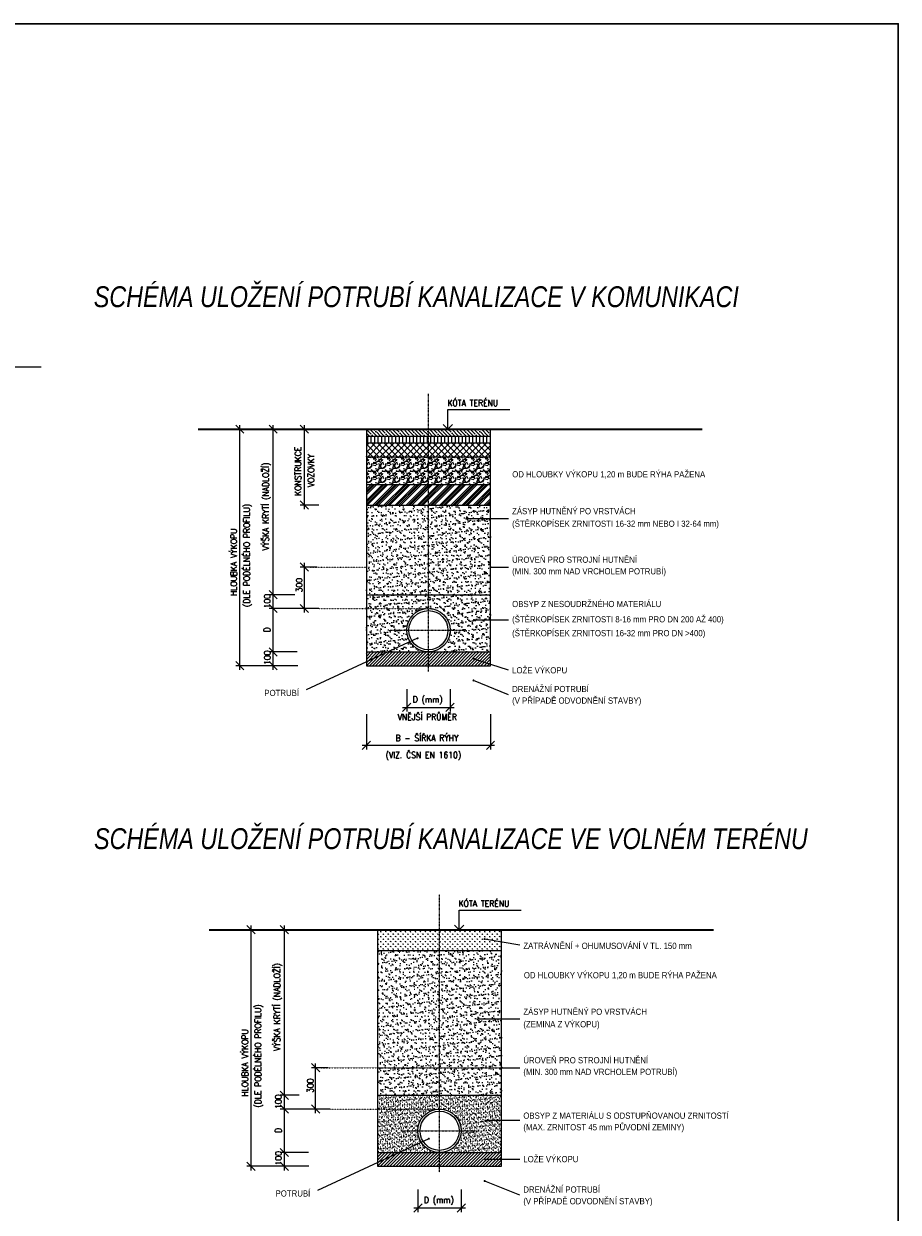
# Model space of a CAD drawing. Header units: millimetres. Extents: x 6435372 to 7248404, y 1559872 to 1886246.
# Tile 174 of 208: x 6912760 to 6926134, y 1844642 to 1862815. Entities that reach past the tile are written whole.
import ezdxf

# ---------------------------------------------------------------- set-up
doc = ezdxf.new("R2010")
doc.units = ezdxf.units.MM
doc.linetypes.add('DASHDOT', pattern=[1, 0.5, -0.25, 0, -0.25])
doc.linetypes.add('DOT2', pattern=[3.175, 0, -3.175])
for name, color, linetype in [('KOTY', 7, 'Continuous'), ('matrice základy', 193, 'Continuous'), ('OSY', 7, 'DASHDOT'), ('POPIS', 7, 'Continuous'), ('POTRUBI', 7, 'Continuous'), ('SRAFY', 7, 'Continuous'), ('TENKA', 7, 'Continuous')]:
    doc.layers.add(name, color=color, linetype=linetype)
for name, color, linetype, lineweight in [('LEGENDA', 7, 'Continuous', 0), ('TLUSTA', 7, 'Continuous', 35), ('UT_potrubí', 10, 'Continuous', 30)]:
    doc.layers.add(name, color=color, linetype=linetype, lineweight=lineweight)
doc.styles.add('INDRA', font='ariali.ttf')
doc.styles.add('KOTY', font='romans.shx', dxfattribs={"width": 0.85, "height": 50})
doc.styles.add('Popis', font='arial.ttf')
pattern_1 = [(90, (6663214.77, 1415783.444), (-37.8854297, 37.8854297), [10.0458984, -65.724961]), (45, (6663214.77, 1415783.444), (-37.8854555, 37.8854555), [10.0458984, -43.5322266]), (135, (6663214.77, 1415783.444), (-37.8854555, -37.8854555), [10.0458984, -43.5322266])]
pattern_2 = [(37.5, (6663214.77, 1415783.44), (-3.375066, 103.235605), [0, -81.43875, 0, -91.082813, 0, -87.064453]), (7.5, (6663214.77, 1415783.44), (94.821318, 151.205295), [0, -43.934062, 0, -73.402031, 0, -28.128516]), (327.5, (6663148.87, 1415783.44), (166.849953, 0.303156), [0, -26.789062, 0, -96.440625, 0, -125.908594]), (317.5, (6663148.87, 1415783.44), (161.06269, 47.024154), [0, -13.394531, 0, -63.222187, 0, -72.330469])]
pattern_3 = [(37.5, (6663214.77, 1415783.444), (-1.687533, 51.6178024), [0, -40.719375, 0, -45.5414063, 0, -43.5322266]), (7.5, (6663214.77, 1415783.444), (47.410659, 75.602647), [0, -21.9670312, 0, -36.7010156, 0, -14.0642578]), (327.5, (6663181.82, 1415783.444), (83.4249765, 0.151578), [0, -13.3945312, 0, -48.2203125, 0, -62.954297]), (317.5, (6663181.82, 1415783.444), (80.531345, 23.512077), [0, -6.6972656, 0, -31.6110937, 0, -36.1652344])]
pattern_4 = [(135, (6663043.59, 1423437.335), (-56.828183, -56.828183), []), (135, (6663043.59, 1423494.16), (-56.828183, -56.828183), [100.458984, -20.091797, 0, -20.091797])]
pattern_5 = [(90, (6663043.59, 1423437.335), (-53.578125, 1e-14), [])]
pattern_6 = [(45, (6663043.59, 1423437.335), (-47.356819, 47.356819), []), (135, (6663043.59, 1423437.335), (-47.356819, -47.356819), [])]
pattern_7 = [(45, (6663043.59, 1423437.33), (-85.242275, 85.242275), []), (45, (6663072, 1423437.33), (-85.242275, 85.242275), []), (45, (6663100.42, 1423437.33), (-85.242275, 85.242275), []), (45, (6663128.83, 1423437.33), (-85.242275, 85.242275), [])]
pattern_8 = [(37.5, (6663043.59, 1423437.335), (-3.375066, 103.235605), [0, -81.43875, 0, -91.082813, 0, -87.064453]), (7.5, (6663043.59, 1423437.33), (94.821318, 151.205295), [0, -43.934062, 0, -73.402031, 0, -28.128516]), (327.5, (6662977.69, 1423437.335), (166.849953, 0.303156), [0, -26.789062, 0, -96.440625, 0, -125.908594]), (317.5, (6662977.69, 1423437.33), (161.06269, 47.024154), [0, -13.394531, 0, -63.222187, 0, -72.330469])]

msp = doc.modelspace()

# ---------------------------------------------------------------- hatches: boundary and pattern name
at = {"layer": 'SRAFY'}
h = msp.add_hatch(dxfattribs=at)
h.set_pattern_fill('ANSI35', color=256, scale=12.65625, angle=90, style=0)
h.set_pattern_definition(pattern_4)
h.paths.add_polyline_path([(6917999.5, 1856615.7), (6917999.5, 1856510.2), (6918948.7, 1856510.2), (6918948.7, 1856615.7)])
h = msp.add_hatch(dxfattribs=at)
h.set_pattern_fill('ANSI35', color=256, scale=12.65625, angle=90, style=0)
h.set_pattern_definition(pattern_4)
h.paths.add_polyline_path([(6919897.9, 1856510.2), (6919897.9, 1856615.7), (6918948.7, 1856615.7), (6918948.7, 1856510.2)])
h = msp.add_hatch(dxfattribs=at)
h.set_pattern_fill('ANSI31', color=256, scale=16.875, angle=45, style=0)
h.set_pattern_definition(pattern_5)
h.paths.add_polyline_path([(6918948.7, 1856404.8), (6918948.7, 1856510.2), (6917999.5, 1856510.2), (6917999.5, 1856404.8)])
h = msp.add_hatch(dxfattribs=at)
h.set_pattern_fill('ANSI37', color=256, scale=21.09375, style=0)
h.set_pattern_definition(pattern_6)
h.paths.add_polyline_path([(6918948.7, 1856404.8), (6917999.5, 1856404.8), (6917999.5, 1856193.8), (6918948.7, 1856193.8)])
h = msp.add_hatch(dxfattribs=at)
h.set_pattern_fill('ANSI31', color=256, scale=16.875, angle=45, style=0)
h.set_pattern_definition(pattern_5)
h.paths.add_polyline_path([(6919897.9, 1856404.8), (6919897.9, 1856510.2), (6918948.7, 1856510.2), (6918948.7, 1856404.8)])
h = msp.add_hatch(dxfattribs=at)
h.set_pattern_fill('ANSI37', color=256, scale=21.09375, style=0)
h.set_pattern_definition(pattern_6)
h.paths.add_polyline_path([(6918948.7, 1856404.8), (6918948.7, 1856193.8), (6919897.9, 1856193.8), (6919897.9, 1856404.8)])
h = msp.add_hatch(dxfattribs=at)
h.set_pattern_fill('GRAVEL', color=256, scale=8.4375, style=0)
h.set_pattern_definition([(228.0128, (6663197.894, 1423651.647), (-1714.5014568, -1928.81487005), [28.83271, -2854.44844]), (184.9697, (6663178.606, 1423630.216), (2571.75416021, 214.31098761), [49.47792, -4898.30625]), (132.5104, (6663129.314, 1423625.93), (2143.1234406, -2357.4398028), [34.88754, -3453.86531]), (267.2737, (6663045.732, 1423572.351), (214.31156941, 4286.24862075), [45.05667, -4460.6025]), (292.8337, (6663043.589, 1423527.346), (-1071.56554218, 2571.75146222), [44.18162, -4373.983125]), (357.2737, (6663060.734, 1423486.626), (-4286.24862075, 214.31156941), [45.05667, -4460.6025]), (37.6942, (6663105.74, 1423484.483), (-2786.06426017, -2143.1230895), [59.58512, -5898.91781]), (72.2553, (6663152.889, 1423520.916), (1500.19050084, 4714.87636738), [56.2545, -5569.19719]), (121.4296, (6663170.034, 1423574.495), (-1714.50044173, 2786.05922287), [45.20922, -4475.71406]), (175.2364, (6663146.46, 1423613.07), (2357.4356482, -214.3104887), [51.61328, -2529.04781]), (222.3974, (6663095.024, 1423617.357), (-2571.75007739, -2357.43443302), [66.74721, -6607.98]), (138.8141, (6663257.902, 1423570.208), (-1500.1865444, 1285.873022), [22.78167, -2255.394375]), (171.4692, (6663240.757, 1423585.21), (2786.05824713, -428.62608), [43.34192, -4290.856875]), (225, (6663197.9, 1423591.64), (-4e-14, -214.312354), [30.30826, -272.77509]), (203.1986, (6663182.892, 1423617.357), (1071.5661134, 428.6268794), [16.32158, -1615.831875]), (291.8014, (6663167.89, 1423610.928), (-214.3126503, 642.9379142), [23.08213, -1131.03]), (30.9638, (6663176.463, 1423589.496), (642.9368212, 428.625334), [37.4895, -1212.15656]), (161.5651, (6663208.61, 1423608.785), (428.625196, -214.312181), [27.10859, -650.60719]), (16.3895, (6663043.589, 1423610.928), (2143.12618243, 642.93616265), [37.976175, -3759.64875]), (70.3462, (6663080.022, 1423621.643), (-857.24761123, -2357.43416622), [31.85992, -3154.123125]), (293.1986, (6663208.61, 1423651.647), (-428.6268794, 1071.5661134), [32.643, -1599.51375]), (343.6105, (6663221.469, 1423621.643), (-2143.12618243, 642.93616265), [37.976175, -3759.64875]), (339.444, (6663043.59, 1423478.054), (-1071.5638301, 428.6244799), [36.6217, -1794.46219]), (294.7751, (6663077.88, 1423465.195), (-1071.5600028, 2357.43640533), [30.684825, -3037.80375]), (66.8014, (6663210.753, 1423437.335), (428.6268794, 1071.5661134), [32.643, -1599.51375]), (17.354, (6663223.612, 1423467.338), (-2786.06265034, -857.248707), [35.92544, -3556.60875]), (69.444, (6663105.74, 1423437.335), (-428.6244799, -1071.5638301), [18.31089, -1812.78]), (101.3099, (6663197.894, 1423437.335), (-214.3114422, 857.2472545), [10.92783, -1081.85625]), (165.9638, (6663195.75, 1423448.05), (642.937952, -214.312129), [44.18162, -839.45109]), (186.009, (6663152.889, 1423458.766), (2143.12183969, 214.31199953), [40.9444, -4053.493125]), (303.6901, (6663176.463, 1423570.21), (-214.3125735, 428.6245865), [30.90859, -741.80644]), (353.1572, (6663193.608, 1423544.491), (3643.31400665, -428.62691967), [53.96262, -5342.2875]), (60.9454, (6663247.186, 1423538.061), (-857.2480059, -1500.1839234), [22.06474, -2184.418125]), (90, (6663257.9, 1423557.35), (-214.3125, 214.3125), [12.85875, -201.45375]), (120.2564, (6663148.602, 1423465.195), (857.24818314, -1500.18674337), [29.77315, -2947.54781]), (48.0128, (6663133.6, 1423490.913), (1714.5014568, 1928.81487005), [57.6655, -2825.6175]), (0, (6663172.18, 1423533.78), (214.3125, 214.3125), [55.72125, -158.59125]), (325.3048, (6663227.898, 1423533.775), (-2143.12128674, 1500.18764263), [33.88584, -3354.69094]), (254.0546, (6663255.76, 1423514.487), (-214.3130467, -857.2520421), [31.20432, -1529.01844]), (207.646, (6663247.186, 1423484.483), (-4071.93606976, -2143.12634787), [50.80598, -5029.80469]), (175.4261, (6663202.1805, 1423460.909), (-2786.06314165, 214.31146313), [53.74932, -5321.176875]), (175.4261, (6663202.1805, 1423460.909), (-2786.06314165, 214.31146313), [53.74932, -5321.176875])])
h.paths.add_polyline_path([(6919897.9, 1855771.9), (6919897.9, 1856193.8), (6918948.7, 1856193.8), (6918948.7, 1855771.9)])
h.paths.add_polyline_path([(6917999.5, 1856193.8), (6917999.5, 1855771.9), (6918948.7, 1855771.9), (6918948.7, 1856193.8)])
h = msp.add_hatch(dxfattribs=at)
h.set_pattern_fill('ANSI34', color=256, scale=6.328125, style=0)
h.set_pattern_definition(pattern_7)
h.paths.add_polyline_path([(6917999.5, 1855771.9), (6917999.5, 1855455.5), (6918948.7, 1855455.5), (6918948.7, 1855771.9)])
h = msp.add_hatch(dxfattribs=at)
h.set_pattern_fill('ANSI34', color=256, scale=6.328125, style=0)
h.set_pattern_definition(pattern_7)
h.paths.add_polyline_path([(6919897.9, 1855455.5), (6919897.9, 1855771.9), (6918948.7, 1855771.9), (6918948.7, 1855455.5)])
h = msp.add_hatch(dxfattribs=at)
h.set_pattern_fill('AR-SAND', color=256, scale=2.109375, style=0)
h.set_pattern_definition(pattern_8)
h.paths.add_polyline_path([(6918948.7, 1855455.5), (6917999.5, 1855455.5), (6917999.5, 1854973), (6918360.7, 1854973, -1), (6918376.5, 1854973, -1), (6918360.7, 1854973), (6917999.5, 1854973), (6917999.5, 1854506.3), (6918948.7, 1854506.3)])
h.paths.add_polyline_path([(6918948.7, 1854506.3), (6917999.5, 1854506.3), (6917999.5, 1854084.4), (6918948.7, 1854084.4)])
h = msp.add_hatch(dxfattribs=at)
h.set_pattern_fill('AR-SAND', color=256, scale=2.109375, style=0)
h.set_pattern_definition(pattern_8)
h.paths.add_polyline_path([(6919521.8, 1855247.1, -1), (6919537.6, 1855247.1), (6919897.9, 1855247.1), (6919897.9, 1855455.5), (6918948.7, 1855455.5), (6918948.7, 1854506.3), (6919890, 1854506.3, -0.4142136), (6919897.9, 1854514.2), (6919897.9, 1855247.1), (6919537.6, 1855247.1, -1)])
h = msp.add_hatch(dxfattribs=at)
h.set_pattern_fill('AR-SAND', color=256, scale=2.109375, style=0)
h.set_pattern_definition(pattern_8)
h.paths.add_polyline_path([(6919897.9, 1854084.4), (6919897.9, 1854498.4, -0.4142136), (6919890, 1854506.3), (6918948.7, 1854506.3), (6918948.7, 1854084.4)])
h = msp.add_hatch(dxfattribs=at)
h.set_pattern_fill('AR-SAND', color=256, scale=2.109375, style=0)
h.set_pattern_definition(pattern_8)
h.paths.add_polyline_path([(6918948.7, 1853873.5), (6918948.7, 1854084.4), (6917999.5, 1854084.4), (6917999.5, 1853873.5)])
h.paths.add_polyline_path([(6917999.5, 1853873.5), (6917999.5, 1853209.1), (6918948.7, 1853209.1, -0.4142136), (6918616.5, 1853541.3, -0.4142136), (6918948.7, 1853873.5)])
h = msp.add_hatch(dxfattribs=at)
h.set_pattern_fill('AR-SAND', color=256, scale=2.109375, style=0)
h.set_pattern_definition(pattern_8)
h.paths.add_polyline_path([(6918948.7, 1854084.4), (6918948.7, 1853873.5, -0.4142136), (6919281, 1853541.3, -0.4142136), (6918948.7, 1853209.1), (6919897.9, 1853209.1), (6919897.9, 1854084.4)])
h = msp.add_hatch(dxfattribs=at)
h.set_pattern_fill('ANSI31', color=256, scale=10.546875, style=0)
h.set_pattern_definition([(45, (6663043.59, 1423437.335), (-23.6784097, 23.6784097), [])])
h.paths.add_polyline_path([(6918330.5, 1853209.1), (6917999.5, 1853209.1), (6917999.5, 1853055.7)], flags=17)
h.paths.add_polyline_path([(6918330.5, 1853209.1), (6917999.5, 1853055.7), (6917999.5, 1852998.1), (6918948.7, 1852998.1), (6918948.7, 1853209.1)])
h.paths.add_polyline_path([(6918948.7, 1853209.1), (6918948.7, 1852998.1), (6919897.9, 1852998.1), (6919897.9, 1853021.2), (6919641.1, 1853103.5, -0.8558903), (6919656.5, 1853101, -1.168374), (6919641.1, 1853103.5), (6919897.9, 1853021.2), (6919897.9, 1853209.1)])
h = msp.add_hatch(dxfattribs=at)
h.set_pattern_fill('GRASS', color=256, scale=2.109375, style=0)
h.set_pattern_definition(pattern_1)
h.paths.add_polyline_path([(6919119.9, 1848645.4), (6919119.9, 1848961.8), (6918170.7, 1848961.8), (6918170.7, 1848645.4)])
h = msp.add_hatch(dxfattribs=at)
h.set_pattern_fill('GRASS', color=256, scale=2.109375, style=0)
h.set_pattern_definition(pattern_1)
h.paths.add_polyline_path([(6919119.9, 1848961.8), (6919119.9, 1848645.4), (6920069.1, 1848645.4), (6920069.1, 1848773.4), (6919815.5, 1848816.7, -0.724825), (6919800.6, 1848814.5, -0.1164338), (6919799.8, 1848818, -1.0883759), (6919815.5, 1848816.7), (6920069.1, 1848773.4), (6920069.1, 1848961.8)])
h = msp.add_hatch(dxfattribs=at)
h.set_pattern_fill('AR-SAND', color=256, scale=2.109375, style=0)
h.set_pattern_definition(pattern_2)
h.paths.add_polyline_path([(6918170.7, 1847319.1), (6918531.8, 1847319.1, -1), (6918547.7, 1847319.1, -1), (6918531.8, 1847319.1), (6918170.7, 1847319.1), (6918170.7, 1846852.4), (6919119.9, 1846852.4), (6919119.9, 1848645.4), (6918170.7, 1848645.4)])
h = msp.add_hatch(dxfattribs=at)
h.set_pattern_fill('AR-SAND', color=256, scale=2.109375, style=0)
h.set_pattern_definition(pattern_2)
h.paths.add_polyline_path([(6920069.1, 1848645.4), (6919119.9, 1848645.4), (6919119.9, 1846430.6), (6920069.1, 1846430.6), (6920069.1, 1846844.5, -0.4142136), (6920061.2, 1846852.4, -0.4142136), (6920069.1, 1846860.3), (6920069.1, 1847593.2), (6919708.8, 1847593.2, -1), (6919693, 1847593.2, -1), (6919708.8, 1847593.2), (6920069.1, 1847593.2)])
h = msp.add_hatch(dxfattribs=at)
h.set_pattern_fill('AR-SAND', color=256, scale=2.109375, style=0)
h.set_pattern_definition(pattern_2)
h.paths.add_polyline_path([(6918170.7, 1846852.4), (6918170.7, 1846430.6), (6919119.9, 1846430.6), (6919119.9, 1846852.4)])
h = msp.add_hatch(dxfattribs=at)
h.set_pattern_fill('AR-SAND', color=256, scale=1.054688, style=0)
h.set_pattern_definition(pattern_3)
h.paths.add_polyline_path([(6918170.7, 1846430.6), (6918170.7, 1846219.6), (6919119.9, 1846219.6), (6919119.9, 1846430.6)])
h.paths.add_polyline_path([(6918170.7, 1846219.6), (6918170.7, 1845968.8), (6918531.8, 1845968.8, -1), (6918547.7, 1845968.8, -1), (6918531.8, 1845968.8), (6918170.7, 1845968.8), (6918170.7, 1845555.2), (6918501.7, 1845555.2), (6918838.3, 1845711.1, -0.1407304), (6918787.7, 1845887.4, -0.4142136), (6919119.9, 1846219.6)])
h.paths.add_polyline_path([(6918501.7, 1845555.2), (6919119.9, 1845555.2, -0.2584193), (6918838.3, 1845711.1)])
h = msp.add_hatch(dxfattribs=at)
h.set_pattern_fill('AR-SAND', color=256, scale=1.054688, style=0)
h.set_pattern_definition(pattern_3)
h.paths.add_polyline_path([(6920069.1, 1846430.6), (6919119.9, 1846430.6), (6919119.9, 1846219.6, -0.4142136), (6919452.1, 1845887.4, -0.4142136), (6919119.9, 1845555.2), (6920069.1, 1845555.2), (6920069.1, 1846043.6), (6919825.6, 1846043.8, -0.0076102), (6919825.6, 1846043.6, -0.9844995), (6919809.8, 1846043.8, -1.0000282), (6919825.6, 1846043.8, -0.0001865), (6919825.6, 1846043.8), (6920069.1, 1846043.6)])
h = msp.add_hatch(dxfattribs=at)
h.set_pattern_fill('ANSI31', color=256, scale=10.546875, style=0)
h.set_pattern_definition([(45, (6663214.77, 1415783.444), (-23.6784097, 23.6784097), [])])
h.paths.add_polyline_path([(6918501.7, 1845555.2), (6918170.7, 1845555.2), (6918170.7, 1845401.8)], flags=16)
h.paths.add_polyline_path([(6918501.7, 1845555.2), (6918170.7, 1845401.8), (6918170.7, 1845344.2), (6919119.9, 1845344.2), (6919119.9, 1845555.2)])
h.paths.add_polyline_path([(6919119.9, 1845555.2), (6919119.9, 1845344.2), (6920069.1, 1845344.2), (6920069.1, 1845447.2), (6919827.7, 1845447.2, -1), (6919811.9, 1845447.2, -1), (6919827.7, 1845447.2), (6920069.1, 1845447.2), (6920069.1, 1845555.2)])

# ---------------------------------------------------------------- linework, layer by layer
at = {"layer": 'KOTY'}
for p, q in [((6919247.5, 1856615.7), (6919247.5, 1856916.3)), ((6919247.5, 1856916.3), (6920195.6, 1856916.3)), ((6916065.1, 1852934.8), (6916065.1, 1856679)), ((6916574.8, 1854021.2), (6916574.8, 1856679)), ((6919176.6, 1856686.5), (6919247.5, 1856615.7)), ((6919247.5, 1856615.7), (6919318.3, 1856686.5)), ((6917114.8, 1854443), (6916988.2, 1854569.6)), ((6917051.5, 1853810.2), (6917051.5, 1854569.6)), ((6917246.3, 1854506.3), (6916988.2, 1854506.3)), ((6916638.1, 1854021.2), (6916511.5, 1854147.7)), ((6916511.5, 1854147.7), (6916638.1, 1854021.2)), ((6916798.7, 1854084.4), (6916511.5, 1854084.4)), ((6916906.2, 1854084.4), (6916511.5, 1854084.4)), ((6916574.8, 1853810.2), (6916574.8, 1854147.7)), ((6916511.5, 1853936.8), (6916638.1, 1853810.2)), ((6916638.1, 1853810.2), (6916511.5, 1853936.8)), ((6916863.9, 1853873.5), (6916511.5, 1853873.5)), ((6916984.4, 1853873.5), (6916511.5, 1853873.5)), ((6916574.8, 1853145.8), (6916574.8, 1853936.8)), ((6916988.2, 1853936.8), (6917114.8, 1853810.2)), ((6917275.2, 1853873.5), (6916988.2, 1853873.5)), ((6916511.5, 1853272.3), (6916638.1, 1853145.8)), ((6916638.1, 1853145.8), (6916511.5, 1853272.3)), ((6916574.8, 1852934.8), (6916574.8, 1853272.3)), ((6916942.1, 1853209.1), (6916511.5, 1853209.1)), ((6916942.1, 1853209.1), (6916511.5, 1853209.1)), ((6916925.5, 1852998.1), (6916001.9, 1852998.1)), ((6916511.5, 1853061.4), (6916638.1, 1852934.8)), ((6916951.1, 1852998.1), (6916511.5, 1852998.1)), ((6918616.5, 1852641.4), (6918616.5, 1852298.6)), ((6919281, 1852641.4), (6919281, 1852298.6)), ((6918679.8, 1852425.1), (6918553.2, 1852298.6)), ((6918553.2, 1852361.8), (6919344.2, 1852361.8)), ((6919217.7, 1852298.6), (6919344.2, 1852425.1)), ((6917999.5, 1852260.4), (6917999.5, 1851719.1)), ((6919897.9, 1852260.4), (6919897.9, 1851719.1)), ((6918062.8, 1851845.6), (6917936.2, 1851719.1)), ((6919834.7, 1851719.1), (6919961.2, 1851845.6)), ((6917936.2, 1851782.3), (6919961.2, 1851782.3)), ((6919418.7, 1848961.8), (6919418.7, 1849262.4)), ((6919418.7, 1849262.4), (6920366.8, 1849262.4)), ((6916236.3, 1845280.9), (6916236.3, 1849025.1)), ((6916746, 1846367.3), (6916746, 1849025.1)), ((6919347.8, 1849032.7), (6919418.7, 1848961.8)), ((6919418.7, 1848961.8), (6919489.5, 1849032.7)), ((6917286, 1846789.1), (6917159.4, 1846915.7)), ((6917222.7, 1846156.3), (6917222.7, 1846915.7)), ((6917417.5, 1846852.4), (6917159.4, 1846852.4)), ((6916809.2, 1846367.3), (6916682.7, 1846493.8)), ((6916682.7, 1846493.8), (6916809.2, 1846367.3)), ((6916969.8, 1846430.6), (6916682.7, 1846430.6)), ((6916969.8, 1846430.6), (6916682.7, 1846430.6)), ((6916746, 1846156.3), (6916746, 1846493.8)), ((6916682.7, 1846282.9), (6916809.2, 1846156.3)), ((6916809.2, 1846156.3), (6916682.7, 1846282.9)), ((6917035.1, 1846219.6), (6916682.7, 1846219.6)), ((6917155.5, 1846219.6), (6916682.7, 1846219.6)), ((6916746, 1845491.9), (6916746, 1846282.9)), ((6917159.4, 1846282.9), (6917286, 1846156.3)), ((6917446.4, 1846219.6), (6917159.4, 1846219.6)), ((6916682.7, 1845618.4), (6916809.2, 1845491.9)), ((6916809.2, 1845491.9), (6916682.7, 1845618.4)), ((6917113.3, 1845555.2), (6916682.7, 1845555.2)), ((6917113.3, 1845555.2), (6916682.7, 1845555.2)), ((6916746, 1845280.9), (6916746, 1845618.4)), ((6917096.7, 1845344.2), (6916173, 1845344.2)), ((6916682.7, 1845407.5), (6916809.2, 1845280.9)), ((6917122.3, 1845344.2), (6916682.7, 1845344.2)), ((6918787.7, 1844987.5), (6918787.7, 1844644.7)), ((6919452.1, 1844987.5), (6919452.1, 1844644.7)), ((6918851, 1844771.2), (6918724.4, 1844644.7)), ((6919388.9, 1844644.7), (6919515.4, 1844771.2)), ((6918724.4, 1844708), (6919515.4, 1844708))]:
    msp.add_line(p, q, dxfattribs=at)
at = {"layer": 'KOTY', "linetype": 'ByBlock'}
for p, q in [((6916128.4, 1856552.4), (6916001.9, 1856679)), ((6916195.7, 1856615.7), (6916001.9, 1856615.7)), ((6916638.1, 1856552.4), (6916511.5, 1856679)), ((6916861.6, 1856615.7), (6916511.5, 1856615.7)), ((6917114.8, 1856552.4), (6916988.2, 1856679)), ((6917271.9, 1856615.7), (6916988.2, 1856615.7)), ((6917051.5, 1855392.3), (6917051.5, 1856679)), ((6916988.2, 1855518.8), (6917114.8, 1855392.3)), ((6917275.4, 1855455.5), (6916988.2, 1855455.5)), ((6916001.9, 1853061.4), (6916128.4, 1852934.8)), ((6916299.6, 1848898.5), (6916173, 1849025.1)), ((6916366.9, 1848961.8), (6916173, 1848961.8)), ((6916809.2, 1848898.5), (6916682.7, 1849025.1)), ((6917032.8, 1848961.8), (6916682.7, 1848961.8)), ((6917443.1, 1848961.8), (6917159.4, 1848961.8)), ((6916173, 1845407.5), (6916299.6, 1845280.9))]:
    msp.add_line(p, q, dxfattribs=at)
at = {"layer": 'KOTY', "linetype": 'DOT2', "ltscale": 0.1}
for p, q in [((6917140.8, 1854506.3), (6917999.5, 1854506.3)), ((6917275.2, 1853873.5), (6918948.7, 1853873.5)), ((6917312, 1846852.4), (6918170.7, 1846852.4)), ((6917446.4, 1846219.6), (6919119.9, 1846219.6))]:
    msp.add_line(p, q, dxfattribs=at)
at = {"layer": 'matrice základy'}
msp.add_line((6866299.4, 1857566.8), (6913028.8, 1857566.8), dxfattribs=at)
at = {"layer": 'OSY'}
for p, q in [((6918948.7, 1852910.6), (6918948.7, 1857153.7)), ((6918362.3, 1853541.3), (6919528.7, 1853541.3)), ((6919119.9, 1845256.7), (6919119.9, 1849499.8)), ((6918170.7, 1846852.4), (6920077, 1846852.4)), ((6918533.5, 1845887.4), (6919699.9, 1845887.4))]:
    msp.add_line(p, q, dxfattribs=at)
at = {"layer": 'POPIS', "linetype": 'Continuous'}
for p, q in [((6920173.6, 1855247.1), (6919529.7, 1855247.1)), ((6919897.9, 1854506.3), (6920173.6, 1854506.3)), ((6920173.6, 1853697.3), (6919646.5, 1853697.7)), ((6918783.6, 1853419), (6917080, 1852629.7)), ((6920173.6, 1852932.9), (6919648.6, 1853101)), ((6920173.6, 1852555.7), (6919638.2, 1852773.2)), ((6920344.8, 1848726.3), (6919807.7, 1848818)), ((6920344.8, 1847593.2), (6919700.9, 1847593.2)), ((6920069.1, 1846852.4), (6920344.8, 1846852.4)), ((6920344.8, 1846043.4), (6919817.7, 1846043.8)), ((6918954.8, 1845765.1), (6917251.2, 1844975.8)), ((6920344.8, 1845447.2), (6919819.8, 1845447.2)), ((6920344.8, 1844901.8), (6919809.4, 1845119.3))]:
    msp.add_line(p, q, dxfattribs=at)
at = {"layer": 'POPIS', "linetype": 'Continuous', "const_width": 15.8}
for points in [[(6919521.8, 1855247.1, 1), (6919537.6, 1855247.1, 1)], [(6919890, 1854506.3, 1), (6919905.9, 1854506.3, 1)], [(6919638.6, 1853697.7, 1), (6919654.4, 1853697.7, 1)], [(6918775.7, 1853419, 1), (6918791.5, 1853419, 1)], [(6919640.7, 1853101, 1), (6919656.5, 1853101, 1)], [(6919630.3, 1852773.2, 1), (6919646.1, 1852773.2, 1)], [(6919799.8, 1848818, 1), (6919815.6, 1848818, 1)], [(6919693, 1847593.2, 1), (6919708.8, 1847593.2, 1)], [(6920061.2, 1846852.4, 1), (6920077, 1846852.4, 1)], [(6919809.8, 1846043.8, 1), (6919825.6, 1846043.8, 1)], [(6918946.9, 1845765.1, 1), (6918962.7, 1845765.1, 1)], [(6919811.9, 1845447.2, 1), (6919827.7, 1845447.2, 1)], [(6919801.4, 1845119.3, 1), (6919817.3, 1845119.3, 1)]]:
    msp.add_lwpolyline(points, format="xyb", close=True, dxfattribs=at)
at = {"layer": 'POTRUBI'}
for centre, radius in [((6918948.7, 1853541.3), 332.2), ((6918948.7, 1853541.3), 299.5), ((6919119.9, 1845887.4), 332.2), ((6919119.9, 1845887.4), 299.5)]:
    msp.add_circle(centre, radius, dxfattribs=at)
at = {"layer": 'SRAFY'}
msp.add_line((6917999.5, 1856193.8), (6919897.9, 1856193.8), dxfattribs=at)
at = {"layer": 'TENKA'}
for p, q in [((6917999.5, 1856510.2), (6919897.9, 1856510.2)), ((6917999.5, 1856404.8), (6919897.9, 1856404.8)), ((6917999.5, 1855771.9), (6919897.9, 1855771.9)), ((6917999.5, 1855455.5), (6919897.9, 1855455.5)), ((6917999.5, 1854084.4), (6919897.9, 1854084.4)), ((6917999.5, 1853209.1), (6919897.9, 1853209.1)), ((6918170.7, 1848645.4), (6920069.1, 1848645.4)), ((6918170.7, 1846430.6), (6920069.1, 1846430.6)), ((6918170.7, 1845555.2), (6920069.1, 1845555.2))]:
    msp.add_line(p, q, dxfattribs=at)
for points in [[(6917999.5, 1856615.7), (6917999.5, 1852998.1), (6919897.9, 1852998.1), (6919897.9, 1856615.7)], [(6918170.7, 1848961.8), (6918170.7, 1845344.2), (6920069.1, 1845344.2), (6920069.1, 1848961.8)]]:
    msp.add_lwpolyline(points, dxfattribs=at)
at = {"layer": 'TLUSTA'}
for p, q in [((6915425.1, 1856615.7), (6923138, 1856615.7)), ((6915596.3, 1848961.8), (6923309.2, 1848961.8))]:
    msp.add_line(p, q, dxfattribs=at)
at = {"layer": 'UT_potrubí', "ltscale": 400}
msp.add_lwpolyline([(6863134.3, 1862814.9), (6926134.3, 1862814.9), (6926134.3, 1818264.9), (6863134.3, 1818264.9)], close=True, dxfattribs=at)

# ---------------------------------------------------------------- texts
at = {"layer": 'KOTY', "style": 'KOTY', "width": 0.9}
for s, height, p in [('KÓTA TERÉNU', 94.922, (6919239.1, 1856968.5)), ('D (mm)', 94.92, (6918708.5, 1852436.2)), ('VNĚJŠÍ PRŮMĚR', 94.922, (6918478.3, 1852167.7)), ('B - ŠÍŘKA RÝHY', 94.922, (6918445.8, 1851845.5)), ('(VIZ. ČSN EN 1610)', 94.922, (6918293, 1851586.3)), ('KÓTA TERÉNU', 94.922, (6919410.3, 1849314.6)), ('D (mm)', 94.92, (6918879.7, 1844782.3))]:
    msp.add_text(s, height=height, dxfattribs=at).set_placement(p)
for s, height, p in [('KONSTRUKCE', 94.92, (6917001.9, 1855597.3)), ('VOZOVKY', 94.92, (6917201.4, 1855729.4)), ('VÝŠKA KRYTÍ (NADLOŽÍ)', 94.922, (6916508.2, 1854763.3)), ('(DLE PODÉLNÉHO PROFILU)', 94.922, (6916217.6, 1853897.3)), ('HLOUBKA VÝKOPU', 94.922, (6916019.5, 1854066.4)), ('300', 94.92, (6917019.8, 1854120.9)), ('100', 94.92, (6916531, 1853875.2)), ('D', 94.9, (6916528.6, 1853511.3)), ('100', 94.92, (6916531.4, 1853011.6)), ('VÝŠKA KRYTÍ (NADLOŽÍ)', 94.922, (6916679.3, 1847109.4)), ('(DLE PODÉLNÉHO PROFILU)', 94.922, (6916388.8, 1846243.4)), ('HLOUBKA VÝKOPU', 94.922, (6916190.6, 1846412.5)), ('300', 94.92, (6917191, 1846467)), ('100', 94.92, (6916702.1, 1846221.3)), ('D', 94.9, (6916699.8, 1845857.4)), ('100', 94.92, (6916702.6, 1845357.7))]:
    msp.add_text(s, height=height, rotation=90, dxfattribs=at).set_placement(p)
at = {"layer": 'LEGENDA', "ltscale": 400, "style": 'INDRA', "width": 0.8}
for s, p in [('SCHÉMA ULOŽENÍ POTRUBÍ KANALIZACE V KOMUNIKACI', (6913831.3, 1858481.8)), ('SCHÉMA ULOŽENÍ POTRUBÍ KANALIZACE VE VOLNÉM TERÉNU', (6913835.2, 1850194.8))]:
    msp.add_text(s, height=319.043, dxfattribs=at).set_placement(p)
at = {"layer": 'POPIS', "linetype": 'Continuous', "style": 'Popis', "width": 0.9}
for s, height, p in [('OD HLOUBKY VÝKOPU 1,20 m BUDE RÝHA PAŽENA', 94.922, (6920230.9, 1855878.7)), ('ZÁSYP HUTNĚNÝ PO VRSTVÁCH', 94.922, (6920229.2, 1855314.5)), ('(ŠTĚRKOPÍSEK ZRNITOSTI 16-32 mm NEBO I 32-64 mm)', 94.922, (6920229.2, 1855123.2)), ('ÚROVEŇ PRO STROJNÍ HUTNĚNÍ', 94.922, (6920229.2, 1854572.8)), ('(MIN. 300 mm NAD VRCHOLEM POTRUBÍ)', 94.922, (6920229.2, 1854395.4)), ('OBSYP Z NESOUDRŽNÉHO MATERIÁLU', 94.922, (6920229.2, 1853895.2)), ('(ŠTĚRKOPÍSEK ZRNITOSTI 8-16 mm PRO DN 200 AŽ 400)', 94.922, (6920229.2, 1853661.3)), ('(ŠTĚRKOPÍSEK ZRNITOSTI 16-32 mm PRO DN >400)', 94.922, (6920229.2, 1853449.5)), ('LOŽE VÝKOPU ', 94.922, (6920229.2, 1852881.5)), ('POTRUBÍ', 94.92, (6916440.1, 1852535.4)), ('(V PŘÍPADĚ ODVODNĚNÍ STAVBY)', 94.922, (6920229.2, 1852418.1)), ('DRENÁŽNÍ POTRUBÍ', 94.922, (6920229.2, 1852595.4)), ('ZATRÁVNĚNÍ + OHUMUSOVÁNÍ V TL. 150 mm', 94.922, (6920400.4, 1848668.4)), ('OD HLOUBKY VÝKOPU 1,20 m BUDE RÝHA PAŽENA', 94.922, (6920408.6, 1848219.1)), ('ZÁSYP HUTNĚNÝ PO VRSTVÁCH', 94.922, (6920400.4, 1847660.6)), ('(ZEMINA Z VÝKOPU)', 94.922, (6920400.4, 1847469.3)), ('ÚROVEŇ PRO STROJNÍ HUTNĚNÍ', 94.922, (6920400.4, 1846918.9)), ('(MIN. 300 mm NAD VRCHOLEM POTRUBÍ)', 94.922, (6920400.4, 1846741.5)), ('OBSYP Z MATERIÁLU S ODSTUPŇOVANOU ZRNITOSTÍ', 94.922, (6920400.4, 1846071.8)), ('(MAX. ZRNITOST 45 mm PŮVODNÍ ZEMINY)', 94.922, (6920400.4, 1845894.4)), ('LOŽE VÝKOPU ', 94.922, (6920400.4, 1845406.9)), ('POTRUBÍ', 94.92, (6916611.3, 1844881.5)), ('DRENÁŽNÍ POTRUBÍ', 94.922, (6920400.4, 1844941.5)), ('(V PŘÍPADĚ ODVODNĚNÍ STAVBY)', 94.922, (6920400.4, 1844764.2))]:
    msp.add_text(s, height=height, dxfattribs=at).set_placement(p)

doc.saveas('drawing.dxf')
